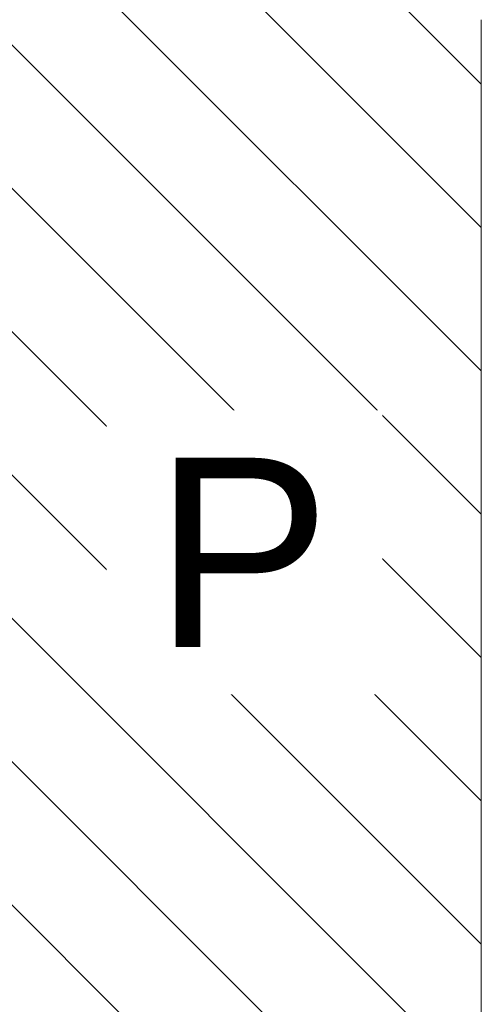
# Model space of a CAD drawing. Header units: centimetres. Extents: x -1428 to 28402, y -8842 to 3590.
# Tile 8 of 11: x 23801 to 25166, y -3383 to -469. Entities that reach past the tile are written whole.
import ezdxf

# ---------------------------------------------------------------- set-up
doc = ezdxf.new("R2010")
doc.units = ezdxf.units.CM
doc.linetypes.add('Wyburzenia', pattern=[35, 20, -15])
for name, color, linetype, lineweight in [('A-DETL-GENF', 92, 'Continuous', 9), ('A-DETL-MEDM', 33, 'Wyburzenia', 9), ('G-ANNO-TEXT', 231, 'Continuous', 13)]:
    doc.layers.add(name, color=color, linetype=linetype, lineweight=lineweight)
doc.styles.add('Arial_2', font='arial.ttf', dxfattribs={"height": 560})

msp = doc.modelspace()

# ---------------------------------------------------------------- hatches: boundary and pattern name
at = {"layer": 'A-DETL-GENF', "lineweight": 18}
h = msp.add_hatch(dxfattribs=at)
h.set_pattern_fill('FP_11', color=250, style=0, pattern_type=2)
h.set_pattern_definition([(315, (16020.8, 0), (212.132, 212.132), [])])
h.paths.add_polyline_path([(11639.34, -8842.01), (11999.34, -6952.01), (10649.34, -6952.01), (10529.34, -7582.01), (10649.34, -7582.01), (10529.34, -8212.01), (10649.34, -8212.01), (10529.34, -8842.01), (10649.34, -8842.01)], flags=0)
h.paths.add_polyline_path([(23696.34, -7423.01), (25166.34, -7423.01), (25166.34, -469.01), (25076.34, -469.01), (25076.34, 757.99), (23996.34, 757.99), (23996.34, 1053.99), (17426.34, 1053.99), (17426.34, -442.01), (19826.34, -442.01), (19826.34, -3319.01), (17426.34, -3319.01), (17426.34, -4155.01), (19826.34, -4155.01), (19826.34, -7423.01), (21296.34, -7423.01), (21296.34, -4573.01), (23696.34, -4573.01), (23696.34, -5255.46)], flags=0)
h.paths.add_polyline_path([(16467.34, -7135.01), (17279.34, -7135.01), (17279.34, -4225.01), (16499.34, -4225.01), (16499.34, -6025.01), (10649.34, -6025.01), (10649.34, -6925.01), (12299.34, -6925.01), (12299.34, -7135.01), (16097.34, -7135.01)], flags=0)
h.paths.add_polyline_path([(14667.34, -4155.01), (16467.34, -4155.01), (16467.34, -2655.01), (10467.34, -2655.01), (10467.34, -3135.01), (7430.34, -3135.01), (7430.34, -4155.01), (12267.34, -4155.01), (12267.34, -3581.01), (14667.34, -3581.01)], flags=0)
h.paths.add_polyline_path([(21296.34, -3346.01), (21296.34, -288.01), (23696.34, -288.01), (23696.34, -3346.01)], flags=0)
h.paths.add_polyline_path([(16097.34, -1215.01), (16097.34, 464.99), (8030.34, 464.99), (8030.34, -735.01), (10467.34, -735.01), (10467.34, -1215.01)], flags=0)

# ---------------------------------------------------------------- linework, layer by layer
at = {"layer": 'A-DETL-MEDM', "linetype": 'Continuous'}
msp.add_line((25166.34, -7423.01), (25166.34, -469.01), dxfattribs=at)

# ---------------------------------------------------------------- next in the draw order: texts
at = {"layer": 'G-ANNO-TEXT', "color": 7, "insert": (24198.45, -1765.59), "char_height": 560, "width": 535.3, "attachment_point": 1, "line_spacing_factor": 0.936439, "style": 'Arial_2', "bg_fill": 3, "box_fill_scale": 1.25, "bg_fill_color": 256, "bg_fill_true_color": 13158600, "bg_fill_transparency": 0}
msp.add_mtext('\\pxt4.53571,9.07143,13.60714,18.14286,22.67857,27.21429,31.75,36.28571,40.82143,45.35714,49.89286,54.42857,58.96429,63.5,68.03571,72.57143,77.10714,81.64286,86.17857,90.71429,95.25,99.78571,104.32143,108.85714,113.39286,117.92857,122.46429,127,131.53571,136.07143,140.60714,145.14286;{P}', dxfattribs=at)

doc.saveas('drawing.dxf')
